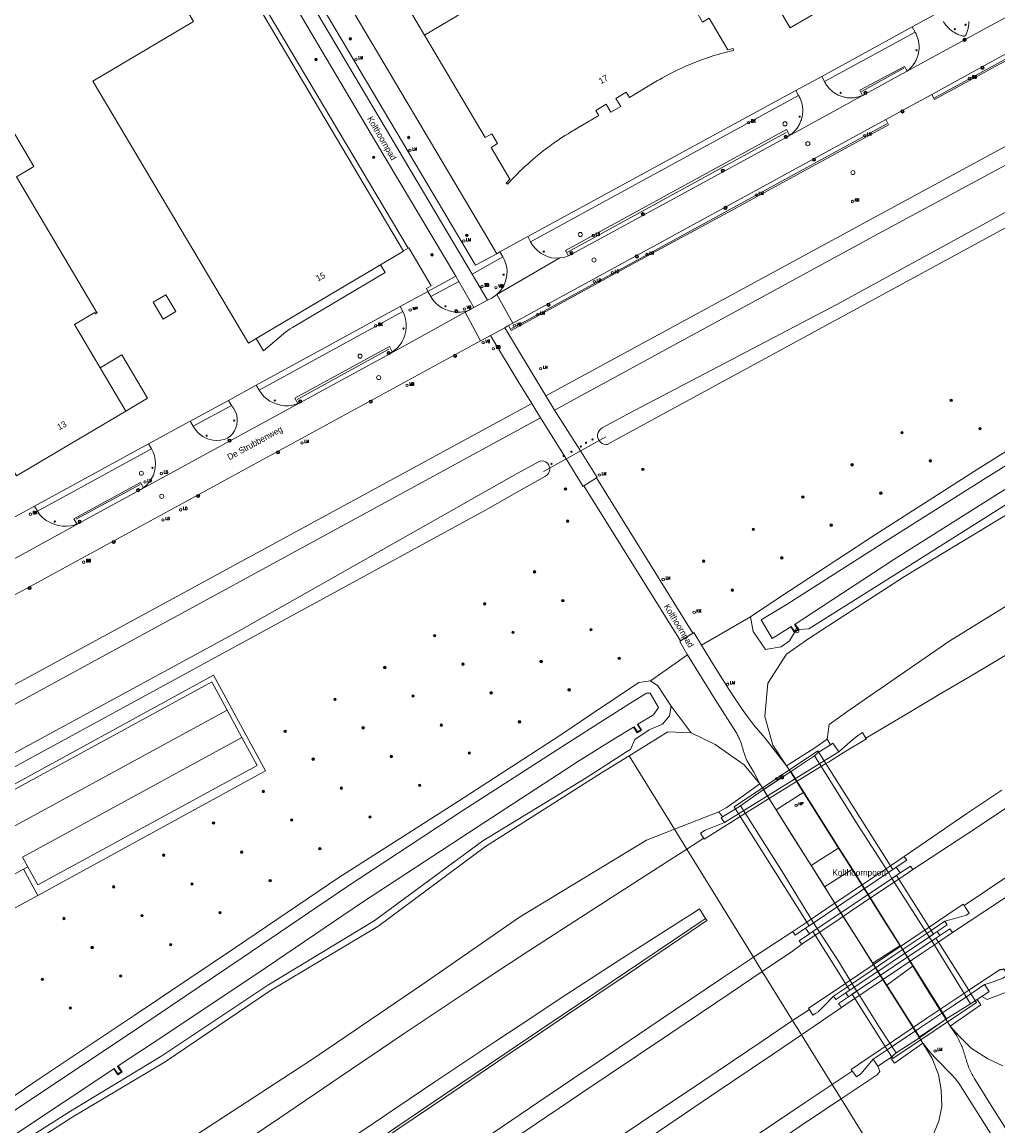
# Model space of a CAD drawing. Header units: metres. Extents: x 138165 to 154469, y 480134 to 494189.
# Tile 185 of 256: x 146324 to 146522, y 485467 to 485691. Entities that reach past the tile are written whole.
import ezdxf

# ---------------------------------------------------------------- set-up
doc = ezdxf.new("R2010")
doc.units = ezdxf.units.M
doc.header["$LTSCALE"] = 0.001
doc.header["$MEASUREMENT"] = 0
for name, color, linetype, lineweight in [('Level 5', 7, 'Continuous', 0), ('TOP-L-duiker', 7, 'Continuous', 0), ('TOP-L-terrein schutting raster hek leuning', 7, 'Continuous', 0), ('TOP-L-topo objecten punt', 7, 'Continuous', 0), ('TOP-L-topo objecten vlak', 7, 'Continuous', 0), ('TOP-T-topo huisnummering naamgeving', 7, 'Continuous', 0)]:
    doc.layers.add(name, color=color, linetype=linetype, lineweight=lineweight)
doc.styles.add('Style-INTL_ISO', font='INTL_ISO.shx')
doc.styles.add('Style-STANDARD', font='STANDARD.shx')

# ---------------------------------------------------------------- blocks, each defined once
blk = doc.blocks.new('24')
at = {"layer": 'TOP-L-topo objecten punt', "color": 7, "linetype": 'Continuous', "lineweight": 0}
for radius in [0.025, 0.0182, 0.0115, 0.005]:
    blk.add_circle((0, 0), radius, dxfattribs=at)
blk = doc.blocks.new('*U13')
at = {"layer": 'Level 5', "color": 7, "linetype": 'Continuous', "lineweight": 0}
blk.add_circle((0, 0), 0.0415, dxfattribs=at)
blk = doc.blocks.new('150')
at = {"layer": 'Level 5', "color": 7, "linetype": 'Continuous', "lineweight": 0}
blk.add_blockref('*U13', (0, 0), dxfattribs=at)
blk = doc.blocks.new('39')
at = {"layer": 'TOP-L-topo objecten punt', "color": 7, "linetype": 'Continuous', "lineweight": 0}
for p, q in [((0.0175, 0.0175), (-0.0175, 0.0175)), ((-0.0175, 0.0175), (-0.0175, -0.0175)), ((0.0175, 0.0175), (0.0175, -0.0175)), ((0.0175, -0.0175), (-0.0175, -0.0175))]:
    blk.add_line(p, q, dxfattribs=at)
blk.add_circle((0, 0), 0.0332, dxfattribs=at)
blk = doc.blocks.new('72')
at = {"layer": 'TOP-L-topo objecten punt', "color": 7, "linetype": 'Continuous', "lineweight": 0}
blk.add_circle((0, 0), 0.025, dxfattribs=at)
at = {"layer": 'TOP-L-topo objecten punt', "color": 7, "linetype": 'Continuous', "lineweight": 0, "style": 'Style-STANDARD'}
blk.add_text('BK', height=0.06, dxfattribs=at).set_placement((0.0483, 0))
blk = doc.blocks.new('121')
at = {"layer": 'TOP-L-topo objecten punt', "color": 7, "linetype": 'Continuous', "lineweight": 0}
blk.add_circle((0, 0), 0.025, dxfattribs=at)
at = {"layer": 'TOP-L-topo objecten punt', "color": 7, "linetype": 'Continuous', "lineweight": 0, "style": 'Style-STANDARD'}
blk.add_text('LD', height=0.06, dxfattribs=at).set_placement((0.0483, 0))
blk = doc.blocks.new('73')
at = {"layer": 'TOP-L-topo objecten punt', "color": 7, "linetype": 'Continuous', "lineweight": 0}
blk.add_circle((0, 0), 0.025, dxfattribs=at)
at = {"layer": 'TOP-L-topo objecten punt', "color": 7, "linetype": 'Continuous', "lineweight": 0, "style": 'Style-STANDARD'}
blk.add_text('WP', height=0.06, dxfattribs=at).set_placement((0.0483, 0))
blk = doc.blocks.new('16')
at = {"layer": 'TOP-L-topo objecten punt', "color": 7, "linetype": 'Continuous', "lineweight": 0}
blk.add_circle((0, 0), 0.025, dxfattribs=at)
at = {"layer": 'TOP-L-topo objecten punt', "color": 7, "linetype": 'Continuous', "lineweight": 0, "style": 'Style-STANDARD'}
blk.add_text('LM', height=0.06, dxfattribs=at).set_placement((0.0483, 0))
blk = doc.blocks.new('10')
at = {"layer": 'TOP-L-topo objecten punt', "linetype": 'Continuous', "lineweight": 0}
blk.add_circle((0, 0), 0.0125, dxfattribs=at)
blk = doc.blocks.new('17')
at = {"layer": 'TOP-L-topo objecten punt', "color": 7, "linetype": 'Continuous', "lineweight": 0}
blk.add_circle((0, 0), 0.025, dxfattribs=at)
at = {"layer": 'TOP-L-topo objecten punt', "color": 7, "linetype": 'Continuous', "lineweight": 0, "style": 'Style-STANDARD'}
blk.add_text('HP', height=0.06, dxfattribs=at).set_placement((0.0483, 0))
blk = doc.blocks.new('119')
at = {"layer": 'TOP-L-topo objecten punt', "color": 7, "linetype": 'Continuous', "lineweight": 0}
blk.add_circle((0, 0), 0.025, dxfattribs=at)
at = {"layer": 'TOP-L-topo objecten punt', "color": 7, "linetype": 'Continuous', "lineweight": 0, "style": 'Style-STANDARD'}
blk.add_text('KK', height=0.06, dxfattribs=at).set_placement((0.0483, 0))
blk = doc.blocks.new('14')
at = {"layer": 'TOP-L-topo objecten punt', "color": 7, "linetype": 'Continuous', "lineweight": 0}
blk.add_circle((0, 0), 0.025, dxfattribs=at)
at = {"layer": 'TOP-L-topo objecten punt', "color": 7, "linetype": 'Continuous', "lineweight": 0, "style": 'Style-STANDARD'}
blk.add_text('VB', height=0.06, dxfattribs=at).set_placement((0.0483, 0))
blk = doc.blocks.new('175')
at = {"layer": 'TOP-L-topo objecten punt', "color": 7, "linetype": 'Continuous', "lineweight": 0}
blk.add_circle((0, 0), 0.025, dxfattribs=at)
at = {"layer": 'TOP-L-topo objecten punt', "color": 7, "linetype": 'Continuous', "lineweight": 0, "style": 'Style-STANDARD'}
blk.add_text('SB', height=0.06, dxfattribs=at).set_placement((0.0483, 0))
blk = doc.blocks.new('127')
at = {"layer": 'TOP-L-topo objecten punt', "color": 7, "linetype": 'Continuous', "lineweight": 0}
blk.add_circle((0, 0), 0.025, dxfattribs=at)
at = {"layer": 'TOP-L-topo objecten punt', "color": 7, "linetype": 'Continuous', "lineweight": 0, "style": 'Style-STANDARD'}
blk.add_text('RB', height=0.06, dxfattribs=at).set_placement((0.0483, 0))

msp = doc.modelspace()

# ---------------------------------------------------------------- linework, layer by layer
at = {"layer": 'TOP-L-duiker', "flags": 128}
msp.add_lwpolyline([(146429.7, 485600.15), (146442.36, 485607.17)], dxfattribs=at)
at = {"layer": 'TOP-L-terrein schutting raster hek leuning', "flags": 128}
for points in [[(146476.81, 485675.19), (146426.57, 485647.79), (146420.86, 485644.68), (146420.25, 485644.33), (146418.64, 485647.07), (146355.61, 485753.38)], [(146331.98, 485747.05), (146338.88, 485751.14), (146339.31, 485751.4), (146402.26, 485645.42), (146401.34, 485644.88)], [(146509.05, 485675.95), (146602.17, 485726.78)], [(146502.84, 485681.96), (146494.25, 485677.24)], [(146499.37, 485670.65), (146466.93, 485652.99), (146437.57, 485636.93), (146425.45, 485630.28), (146423.21, 485629.15)], [(146434.59, 485644.64), (146478.97, 485668.89)], [(146379.72, 485614.78), (146398.38, 485624.94)], [(146334.93, 485590.44), (146347.87, 485597.5)]]:
    msp.add_lwpolyline(points, dxfattribs=at)
at = {"layer": 'TOP-L-topo objecten vlak', "flags": 128}
for points in [[(146481.5, 485568.07), (146483.53, 485568.2), (146501.96, 485579.8), (146523.58, 485593.47), (146544.44, 485606.31), (146572.62, 485624.71), (146591.76, 485637.33), (146611.82, 485651.16), (146626.88, 485661.16), (146647.4, 485674.77), (146667.82, 485688.08), (146688.59, 485701.69), (146707.39, 485713.87), (146729.7, 485728.42), (146749.68, 485741.27), (146762.41, 485749.77), (146768.89, 485754.09), (146789.37, 485767.48), (146811.7, 485782.11), (146832.47, 485795.31), (146854.62, 485809.54), (146857.63, 485811.47), (146862.39, 485815.16), (146863.29, 485816.36)], [(146480.76, 485569.18), (146482.14, 485570.06), (146500.81, 485582.29), (146522.05, 485595.66), (146542.73, 485608.41), (146571.45, 485627.09), (146590.13, 485639.67), (146610.67, 485653.68), (146625.73, 485663.6), (146646.13, 485677.01), (146666.26, 485690.25), (146687.12, 485703.86), (146706.33, 485716.33), (146728.16, 485730.56), (146748.52, 485744.07), (146760.95, 485752.23), (146767.51, 485756.53), (146788.33, 485769.96), (146810.47, 485784.45), (146831.24, 485797.7), (146853.19, 485811.65), (146858.36, 485814.55)], [(146449.81, 485714.9), (146433.01, 485743.22), (146485.38, 485774.27), (146463.23, 485811.63), (146405.96, 485777.67), (146404.39, 485780.31), (146382.76, 485767.49), (146384.32, 485764.85), (146366.65, 485754.37), (146405.59, 485688.68)], [(146615.49, 485703.15), (146489.22, 485634), (146446.8, 485611.8), (146441.6, 485608.97), (146441.26, 485608.72), (146440.99, 485608.4), (146440.8, 485608.03), (146440.7, 485607.62), (146440.7, 485607.43), (146440.7, 485607.19), (146440.8, 485606.78), (146440.99, 485606.41), (146441.27, 485606.09), (146441.61, 485605.84), (146442, 485605.68), (146442.42, 485605.62), (146442.65, 485605.64), (146443.88, 485606.31), (146762.62, 485779.72)], [(146420.25, 485644.33), (146415.95, 485641.99), (146345.56, 485760.68), (146354.08, 485765.79)], [(146770.97, 485766.65), (146762.74, 485761.5), (146757.52, 485758.01), (146742.61, 485748.05), (146723.26, 485734.7), (146703.03, 485721.76), (146683.53, 485709.09), (146663.82, 485696.35), (146642.75, 485682.62), (146623.12, 485669.2), (146603.4, 485656.15), (146585.58, 485644.58), (146566.2, 485631.54), (146540.73, 485614.97), (146517.93, 485600.67), (146497.09, 485587.36), (146477.67, 485574.65), (146471.75, 485570.62)], [(146343.61, 485760.89), (146415.23, 485640.17)], [(146498.23, 485716.78), (146472.73, 485759.79), (146441.23, 485741.12), (146466.73, 485698.11), (146472.86, 485701.75), (146474.14, 485699.6), (146479.75, 485690.13), (146490.9, 485696.75), (146490.54, 485697.35), (146493.87, 485699.32), (146494.23, 485698.72), (146497.81, 485700.84), (146492.2, 485710.31), (146490.93, 485712.46), (146498.23, 485716.78)], [(146406.28, 485636.66), (146405.99, 485637.28), (146406.91, 485637.83), (146402.44, 485645.52), (146402.26, 485645.42), (146339.31, 485751.4), (146338.88, 485751.14), (146335.5, 485756.89)], [(146341.66, 485758.34), (146395.66, 485667.1), (146411.94, 485639.75)], [(146355.61, 485753.38), (146418.64, 485647.07), (146420.25, 485644.33)], [(146508.52, 485676.66), (146515.73, 485680.61), (146534.42, 485690.84), (146602.06, 485727.78), (146603.56, 485728.73), (146605, 485729.77), (146606.37, 485730.91), (146607.66, 485732.14), (146608.86, 485733.45), (146609.97, 485734.83), (146610.99, 485736.29), (146611.53, 485737.31), (146612.15, 485738.28), (146612.86, 485739.2), (146613.65, 485740.04), (146614.51, 485740.81), (146615.43, 485741.5), (146616.41, 485742.11), (146631.45, 485750.28)], [(146763.26, 485748.34), (146750.39, 485740.16), (146730.87, 485726.54), (146708.28, 485712.92), (146689.12, 485700.57), (146667.9, 485688), (146647.56, 485674.5), (146627.34, 485660.46), (146612.62, 485649.8), (146592.51, 485636.12), (146573.6, 485623.06), (146545.41, 485605.03), (146524.53, 485591.87), (146502.97, 485578.85), (146483.73, 485566.39), (146479.02, 485563.05), (146475.21, 485557.2), (146474.62, 485550.45), (146476.26, 485544.6), (146479.05, 485540.44)], [(146431.98, 485612.61), (146498.37, 485648.8), (146611.76, 485709.95), (146654.79, 485733.16)], [(146771.61, 485734.25), (146760.04, 485726.68), (146739.16, 485713.04), (146718.92, 485699.42), (146698.36, 485686.47), (146678.52, 485673.31), (146655.93, 485662.4), (146635.7, 485648.27), (146631.03, 485641.88), (146623.1, 485636.67), (146602.34, 485623.16), (146582.2, 485609.54), (146554.26, 485591.69), (146532.66, 485578.42), (146512.14, 485565.81), (146491.94, 485551.88), (146487.66, 485548.79), (146487.28, 485545.82)], [(146508.52, 485676.66), (146509.05, 485675.59), (146602.39, 485726.39), (146602.67, 485726.57)], [(146405.59, 485688.68), (146449.81, 485714.9)], [(146610.04, 485713.11), (146496.94, 485651.76), (146430.21, 485615.51)], [(146358.72, 485691.45), (146338.32, 485679.36), (146369.85, 485626.18), (146371.43, 485627.12), (146401.35, 485644.86), (146365.07, 485706.05), (146353.97, 485699.46), (146358.72, 485691.45)], [(146665.45, 485694.44), (146644.16, 485680.57), (146624.2, 485667.29), (146604.63, 485654.32), (146586.99, 485642.47), (146567.62, 485629.57), (146541.9, 485612.8), (146518.97, 485598.52), (146498.26, 485585.38), (146479.14, 485573.24), (146473.87, 485570.01), (146476.14, 485566.23), (146479.9, 485568.63)], [(146503.22, 485681.2), (146528.92, 485695.25)], [(146405.59, 485688.68), (146417.92, 485667.89), (146419.24, 485668.68), (146420.43, 485666.68), (146419.1, 485665.9), (146422.91, 485659.48), (146422.17, 485658.66), (146422.45, 485658.41), (146422.79, 485658.8), (146423.19, 485659.23), (146423.59, 485659.66), (146423.99, 485660.08), (146424.4, 485660.5), (146424.82, 485660.92), (146425.45, 485661.53), (146426.09, 485662.13), (146426.52, 485662.53), (146426.95, 485662.92), (146427.62, 485663.5), (146428.06, 485663.88), (146428.51, 485664.25), (146429.2, 485664.81), (146429.66, 485665.17), (146430.12, 485665.53), (146430.59, 485665.88), (146431.07, 485666.22), (146431.78, 485666.74), (146432.5, 485667.23), (146432.99, 485667.56), (146433.48, 485667.88), (146434.22, 485668.35), (146434.72, 485668.66), (146435.23, 485668.96), (146440.96, 485672.36), (146440.33, 485673.42), (146442.44, 485674.67), (146443.41, 485673.02), (146445.4, 485674.2), (146444.43, 485675.84), (146446.53, 485677.09), (146447.16, 485676.04), (146452.89, 485679.44), (146453.34, 485679.7), (146453.85, 485679.99), (146454.36, 485680.28), (146454.88, 485680.56), (146455.65, 485680.97), (146456.17, 485681.23), (146456.7, 485681.49), (146457.49, 485681.87), (146458.02, 485682.12), (146458.56, 485682.36), (146459.1, 485682.59), (146459.64, 485682.82), (146460.45, 485683.15), (146461, 485683.36), (146461.55, 485683.57), (146462.37, 485683.87), (146463.2, 485684.16), (146463.76, 485684.34), (146464.32, 485684.52), (146465.16, 485684.77), (146465.72, 485684.93), (146466.29, 485685.09), (146466.86, 485685.24), (146467.42, 485685.38), (146468.28, 485685.59), (146468.2, 485685.95), (146467.12, 485685.69), (146463.32, 485692.11), (146461.99, 485691.33), (146460.81, 485693.32)], [(146509.87, 485693.27), (146504.54, 485690.36)], [(146504.54, 485690.36), (146486.17, 485680.31)], [(146504.54, 485690.36), (146505.11, 485689.31)], [(146516.02, 485691.46), (146516.02, 485691.25), (146516.01, 485691.04), (146516, 485690.83), (146515.98, 485690.62), (146515.95, 485690.41), (146515.92, 485690.2), (146515.87, 485690), (146515.82, 485689.79), (146515.76, 485689.59), (146515.7, 485689.39), (146515.63, 485689.19), (146515.55, 485689), (146515.46, 485688.81), (146515.44, 485688.75), (146515.4, 485688.7), (146515.37, 485688.65), (146515.32, 485688.61), (146515.27, 485688.57), (146515.22, 485688.53), (146515.17, 485688.51), (146515.11, 485688.49), (146515.05, 485688.47), (146514.99, 485688.47), (146514.93, 485688.47), (146514.87, 485688.47), (146514.65, 485688.53), (146514.44, 485688.6), (146514.23, 485688.67), (146514.02, 485688.75), (146513.81, 485688.84), (146513.61, 485688.93), (146513.41, 485689.03), (146513.22, 485689.14), (146513.02, 485689.25), (146512.84, 485689.37), (146512.65, 485689.5), (146512.48, 485689.64), (146512.3, 485689.78), (146512.13, 485689.92), (146511.97, 485690.07), (146511.81, 485690.23), (146511.66, 485690.39), (146511.51, 485690.56), (146511.37, 485690.73), (146511.23, 485690.91), (146511.1, 485691.09), (146510.98, 485691.27), (146510.86, 485691.46)], [(146486.73, 485679.28), (146505.11, 485689.31)], [(146505.11, 485689.31), (146505.22, 485689.12), (146505.31, 485688.93), (146505.4, 485688.74), (146505.49, 485688.54), (146505.57, 485688.34), (146505.64, 485688.14), (146505.7, 485687.93), (146505.75, 485687.73), (146505.8, 485687.52), (146505.84, 485687.31), (146505.88, 485687.1), (146505.9, 485686.89), (146505.92, 485686.68), (146505.93, 485686.46), (146505.93, 485686.25), (146505.93, 485686.04), (146505.92, 485685.82), (146505.9, 485685.61), (146505.87, 485685.4), (146505.84, 485685.19), (146505.8, 485684.98), (146505.75, 485684.77), (146505.69, 485684.57), (146505.63, 485684.36), (146505.56, 485684.16), (146505.48, 485683.96), (146505.4, 485683.77), (146505.31, 485683.57), (146505.21, 485683.38), (146505.11, 485683.2), (146505, 485683.02), (146504.88, 485682.84), (146504.76, 485682.66), (146504.63, 485682.49), (146504.49, 485682.33), (146504.35, 485682.17), (146504.2, 485682.01), (146504.05, 485681.86), (146503.9, 485681.72), (146503.73, 485681.58), (146503.57, 485681.45), (146503.48, 485681.38)], [(146503.48, 485681.38), (146502.95, 485682.32), (146493.9, 485677.48), (146494.42, 485676.43)], [(146503.22, 485681.2), (146494.85, 485676.63)], [(146503.48, 485681.38), (146503.4, 485681.32), (146503.22, 485681.2)], [(146518.64, 485493.62), (146519.72, 485492.98), (146524.33, 485494.74), (146528.9, 485496.34), (146546.53, 485507.1), (146565.85, 485520.21), (146581.83, 485530.67), (146598.07, 485541.65), (146614.52, 485552.92), (146631.19, 485564.36), (146647.28, 485575.51), (146663.02, 485586.49), (146679.55, 485597.53), (146696.32, 485608.95), (146713.57, 485620.94), (146729.55, 485632.31), (146745.65, 485643.47), (146761.66, 485654.06), (146777.26, 485665.16), (146795.95, 485677.87), (146802.42, 485682.28)], [(146486.17, 485680.31), (146480.93, 485677.44)], [(146486.73, 485679.28), (146486.17, 485680.31)], [(146494.42, 485676.43), (146494.27, 485676.36), (146494.07, 485676.29), (146493.87, 485676.22), (146493.67, 485676.16), (146493.46, 485676.11), (146493.26, 485676.06), (146493.05, 485676.03), (146492.84, 485675.99), (146492.63, 485675.97), (146492.42, 485675.96), (146492.21, 485675.95), (146492, 485675.95), (146491.79, 485675.95), (146491.57, 485675.97), (146491.36, 485675.99), (146491.15, 485676.02), (146490.95, 485676.06), (146490.74, 485676.1), (146490.53, 485676.15), (146490.33, 485676.21), (146490.13, 485676.27), (146489.93, 485676.35), (146489.73, 485676.43), (146489.54, 485676.51), (146489.35, 485676.61), (146489.17, 485676.71), (146488.98, 485676.81), (146488.8, 485676.93), (146488.63, 485677.05), (146488.46, 485677.17), (146488.29, 485677.3), (146488.13, 485677.44), (146487.98, 485677.58), (146487.83, 485677.73), (146487.68, 485677.88), (146487.54, 485678.04), (146487.41, 485678.21), (146487.28, 485678.37), (146487.16, 485678.55), (146487.04, 485678.72), (146486.93, 485678.91), (146486.83, 485679.09), (146486.73, 485679.28)], [(146480.93, 485677.44), (146476.81, 485675.19), (146426.57, 485647.79)], [(146427.12, 485646.76), (146481.49, 485676.42)], [(146494.85, 485676.63), (146479.3, 485668.14)], [(146481.49, 485676.42), (146481.59, 485676.23), (146481.69, 485676.05), (146481.78, 485675.85), (146481.87, 485675.66), (146481.95, 485675.46), (146482.02, 485675.26), (146482.08, 485675.06), (146482.14, 485674.86), (146482.19, 485674.65), (146482.23, 485674.44), (146482.26, 485674.23), (146482.29, 485674.02), (146482.31, 485673.81), (146482.32, 485673.6), (146482.33, 485673.39), (146482.33, 485673.18), (146482.32, 485672.97), (146482.3, 485672.76), (146482.27, 485672.54), (146482.24, 485672.34), (146482.2, 485672.13), (146482.15, 485671.92), (146482.1, 485671.72), (146482.04, 485671.51), (146481.97, 485671.31), (146481.89, 485671.11), (146481.81, 485670.92), (146481.72, 485670.73), (146481.63, 485670.54), (146481.52, 485670.35), (146481.42, 485670.17), (146481.3, 485669.99), (146481.18, 485669.82), (146481.05, 485669.65), (146480.92, 485669.49), (146480.78, 485669.33), (146480.63, 485669.17), (146480.48, 485669.02), (146480.33, 485668.88), (146480.17, 485668.74), (146480, 485668.61), (146479.67, 485668.37)], [(146480.93, 485677.44), (146481.49, 485676.42)], [(146494.85, 485676.63), (146494.66, 485676.53), (146494.47, 485676.44), (146494.42, 485676.43)], [(146499.2, 485671.56), (146508.52, 485676.66)], [(146339.2, 485632.28), (146322.79, 485659.96), (146326.32, 485662.05), (146318.49, 485675.26), (146305.75, 485667.7), (146310.11, 485660.34), (146292.55, 485649.94), (146295.87, 485644.34), (146309.7, 485621.01), (146309.85, 485621.1), (146322.81, 485599.25), (146344.97, 485612.39), (146334.55, 485629.96), (146338.71, 485632.43), (146338.9, 485632.11), (146339.2, 485632.28)], [(146499.2, 485671.56), (146499.75, 485670.49), (146467.13, 485652.7), (146448.49, 485642.58), (146428.21, 485631.49), (146423.19, 485628.78), (146422.63, 485629.77)], [(146423.49, 485630.23), (146499.2, 485671.56)], [(146479.67, 485668.37), (146479.05, 485669.5), (146434.19, 485644.97), (146434.83, 485643.91)], [(146479.3, 485668.14), (146456.1, 485655.47), (146435.34, 485644.15), (146434.83, 485643.91)], [(146479.67, 485668.37), (146479.66, 485668.36), (146479.48, 485668.24), (146479.3, 485668.14)], [(146426.57, 485647.79), (146420.86, 485644.68)], [(146427.12, 485646.76), (146426.57, 485647.79)], [(146433.05, 485643.46), (146432.25, 485643.44), (146431.45, 485643.52), (146430.68, 485643.71), (146429.93, 485644.01), (146429.23, 485644.4), (146428.59, 485644.88), (146428.02, 485645.44), (146427.53, 485646.07), (146427.12, 485646.76)], [(146415.23, 485640.17), (146421.49, 485643.67)], [(146421.49, 485643.67), (146421.84, 485643), (146422.1, 485642.28), (146422.27, 485641.54), (146422.34, 485640.78), (146422.31, 485640.02), (146422.18, 485639.27), (146421.97, 485638.54), (146421.65, 485637.84), (146421.26, 485637.19), (146420.78, 485636.59), (146420.23, 485636.07)], [(146433.05, 485643.46), (146420.23, 485636.07)], [(146420.86, 485644.68), (146420.25, 485644.33)], [(146420.86, 485644.68), (146421.49, 485643.67)], [(146434.83, 485643.91), (146434.61, 485643.82), (146433.84, 485643.59), (146433.05, 485643.46)], [(146371.43, 485627.12), (146372.93, 485624.59), (146377, 485628.1), (146377.39, 485628.42), (146377.83, 485628.76), (146378.3, 485629.08), (146378.78, 485629.38), (146397.59, 485640.53), (146396.67, 485642.08), (146371.43, 485627.12)], [(146411.94, 485639.75), (146406.28, 485636.66)], [(146406.86, 485635.64), (146412.52, 485638.72)], [(146412.52, 485638.72), (146411.94, 485639.75)], [(146412.52, 485638.72), (146415.58, 485633.4)], [(146418.35, 485634.9), (146415.23, 485640.17)], [(146355.14, 485632.57), (146352.55, 485631.04), (146350.51, 485634.48), (146353.1, 485636.01), (146355.14, 485632.57)], [(146406.28, 485636.66), (146400.68, 485633.63)], [(146406.86, 485635.64), (146406.28, 485636.66)], [(146420.23, 485636.07), (146419.25, 485635.34), (146418.35, 485634.9)], [(146423.49, 485630.23), (146420.23, 485636.07)], [(146400.68, 485633.63), (146371.43, 485617.67)], [(146400.68, 485633.63), (146401.22, 485632.57)], [(146414.66, 485632.88), (146414.49, 485632.81), (146414.32, 485632.74), (146414.14, 485632.68), (146413.96, 485632.64), (146413.78, 485632.6), (146412.98, 485632.48), (146412.17, 485632.46), (146411.37, 485632.54), (146410.58, 485632.73), (146409.83, 485633), (146409.11, 485633.37), (146408.44, 485633.83), (146407.84, 485634.37), (146407.31, 485634.97), (146406.86, 485635.64)], [(146418.35, 485634.9), (146415.58, 485633.4)], [(146372.04, 485616.63), (146401.22, 485632.57)], [(146413.86, 485632.44), (146398.67, 485624.1)], [(146401.22, 485632.57), (146401.54, 485631.83), (146401.76, 485631.04), (146401.88, 485630.24), (146401.89, 485629.43), (146401.81, 485628.62), (146401.63, 485627.83), (146401.34, 485627.07), (146400.97, 485626.35), (146400.51, 485625.68), (146399.96, 485625.08), (146399.06, 485624.42)], [(146413.86, 485632.44), (146414.66, 485632.88)], [(146416.92, 485626.65), (146413.86, 485632.44)], [(146415.58, 485633.4), (146414.97, 485633.05), (146414.66, 485632.88)], [(146418.97, 485627.75), (146421.88, 485629.32)], [(146421.88, 485629.32), (146422.36, 485629.62), (146422.63, 485629.77)], [(146430.21, 485615.51), (146427.43, 485620.07), (146421.88, 485629.32)], [(146422.63, 485629.77), (146423.49, 485630.23)], [(146416.92, 485626.65), (146418.07, 485627.27), (146418.97, 485627.75)], [(146418.97, 485627.75), (146424.59, 485618.42), (146427.34, 485613.95)], [(146300.07, 485562.91), (146416.92, 485626.65)], [(146379.92, 485613.93), (146379.29, 485615.04), (146398.5, 485625.48), (146399.06, 485624.42)], [(146339.76, 485621.18), (146344.97, 485612.39), (146349.42, 485615.03), (146344.21, 485623.82), (146339.76, 485621.18)], [(146398.67, 485624.1), (146380.3, 485614.08)], [(146399.06, 485624.42), (146398.67, 485624.1)], [(146371.43, 485617.67), (146365.79, 485614.53)], [(146372.04, 485616.63), (146371.43, 485617.67)], [(146379.92, 485613.93), (146379.57, 485613.79), (146378.8, 485613.59), (146378.02, 485613.49), (146377.23, 485613.49), (146376.45, 485613.58), (146375.68, 485613.77), (146374.94, 485614.04), (146374.24, 485614.41), (146373.6, 485614.86), (146373.01, 485615.38), (146372.49, 485615.97), (146372.04, 485616.63)], [(146427.34, 485613.95), (146303.25, 485546.53)], [(146380.3, 485614.08), (146348.03, 485596.49)], [(146365.79, 485614.53), (146358.07, 485610.37)], [(146358.66, 485609.37), (146366.4, 485613.53)], [(146366.4, 485613.53), (146366.84, 485612.99), (146367.18, 485612.39), (146367.43, 485611.74), (146367.57, 485611.06), (146367.6, 485610.36), (146367.52, 485609.67), (146367.33, 485609.01), (146367.04, 485608.38), (146366.65, 485607.8), (146366.17, 485607.3), (146365.62, 485606.87), (146364.93, 485606.62), (146364.2, 485606.47), (146363.46, 485606.42), (146362.72, 485606.47), (146362, 485606.62), (146361.3, 485606.87), (146360.64, 485607.21), (146360.04, 485607.64), (146359.5, 485608.15), (146359.04, 485608.73), (146358.66, 485609.37)], [(146365.79, 485614.53), (146366.4, 485613.53)], [(146380.3, 485614.08), (146379.92, 485613.93)], [(146427.34, 485613.95), (146429.11, 485611.05)], [(146431.98, 485612.61), (146430.21, 485615.51)], [(146440.5, 485598.86), (146440.6, 485598.93), (146437.21, 485604.31), (146432.44, 485611.87), (146431.98, 485612.61)], [(146304.97, 485543.39), (146429.11, 485611.05)], [(146358.07, 485610.37), (146349.6, 485605.74)], [(146358.66, 485609.37), (146358.07, 485610.37)], [(146429.11, 485611.05), (146429.7, 485610.09), (146434.3, 485602.7), (146437.78, 485597.12), (146437.9, 485597.21)], [(146349.6, 485605.74), (146326.47, 485593.09)], [(146327.05, 485592.09), (146350.17, 485604.75)], [(146350.17, 485604.75), (146350.53, 485604.04), (146350.79, 485603.3), (146350.95, 485602.53), (146351.01, 485601.74), (146350.97, 485600.95), (146350.82, 485600.17), (146350.58, 485599.42), (146350.23, 485598.71), (146349.8, 485598.05), (146349.28, 485597.46), (146348.56, 485596.85)], [(146349.6, 485605.74), (146350.17, 485604.75)], [(146312.2, 485534.64), (146417.97, 485592.32), (146424.75, 485596.14), (146430.11, 485599.22), (146430.44, 485599.44), (146430.71, 485599.73), (146430.9, 485600.08), (146430.99, 485600.47), (146430.99, 485600.87), (146430.9, 485601.24), (146430.72, 485601.59), (146430.46, 485601.87), (146430.14, 485602.09), (146429.78, 485602.23), (146429.4, 485602.28), (146429.01, 485602.23), (146424.27, 485599.68), (146367.54, 485567.55), (146310.6, 485536.63), (146310.26, 485535.91), (146310.98, 485534.64), (146312.2, 485534.64)], [(146335.06, 485589.49), (146334.42, 485590.54), (146347.95, 485597.9), (146348.56, 485596.85)], [(146437.9, 485597.21), (146440.5, 485598.86)], [(146460.05, 485567.34), (146440.5, 485598.86)], [(146348.03, 485596.49), (146335.51, 485589.67)], [(146348.56, 485596.85), (146348.03, 485596.49)], [(146437.9, 485597.21), (146457.51, 485565.77)], [(146326.47, 485593.09), (146319.76, 485589.42)], [(146327.05, 485592.09), (146326.47, 485593.09)], [(146335.06, 485589.49), (146334.69, 485589.35), (146333.85, 485589.14), (146332.98, 485589.04), (146332.11, 485589.05), (146331.25, 485589.18), (146330.41, 485589.42), (146329.61, 485589.77), (146328.86, 485590.21), (146328.18, 485590.76), (146327.57, 485591.38), (146327.05, 485592.09)], [(146335.51, 485589.67), (146318.48, 485580.35)], [(146335.51, 485589.67), (146335.06, 485589.49)], [(146461.79, 485564.9), (146471.75, 485570.62)], [(146471.75, 485570.62), (146472.27, 485567.69), (146474.76, 485564.04), (146477.97, 485564.56), (146479.65, 485565.75), (146480.64, 485567.5)], [(146480.76, 485569.18), (146480.66, 485569.11), (146481.33, 485568.09), (146480.67, 485567.65), (146479.99, 485568.68), (146479.9, 485568.63)], [(146481.5, 485568.07), (146480.76, 485569.18)], [(146460.05, 485567.34), (146457.51, 485565.77)], [(146461.79, 485564.9), (146460.23, 485567.46), (146460.05, 485567.34)], [(146479.9, 485568.63), (146480.64, 485567.5)], [(146480.64, 485567.5), (146481.5, 485568.07)], [(146495.14, 485546.05), (146498.75, 485548.17), (146503.93, 485551.23), (146510.01, 485554.86), (146516.8, 485558.91), (146529.78, 485566.6)], [(146457.51, 485565.77), (146457.37, 485565.68), (146458.83, 485563.16), (146458.97, 485562.93)], [(146479.05, 485540.44), (146477.23, 485542.79), (146474.66, 485546.09), (146472.49, 485548.6), (146470.64, 485551.06), (146468.87, 485553.59), (146467.2, 485556.17), (146464.21, 485560.92), (146461.79, 485564.9)], [(146451.41, 485557.66), (146458.97, 485562.93)], [(146458.97, 485562.93), (146464.56, 485553.89), (146468.92, 485546.97), (146469.12, 485546.61), (146469.21, 485546.42), (146469.31, 485546.24), (146469.4, 485546.05), (146469.48, 485545.88), (146469.55, 485545.71), (146469.62, 485545.54), (146469.69, 485545.37), (146469.75, 485545.19), (146469.82, 485545.02), (146469.88, 485544.84), (146469.94, 485544.66), (146470, 485544.49), (146470.06, 485544.3), (146470.11, 485544.11), (146470.16, 485543.92), (146470.21, 485543.73), (146470.27, 485543.54), (146470.32, 485543.35), (146470.37, 485543.17), (146470.43, 485542.98), (146470.49, 485542.79), (146470.55, 485542.59), (146470.61, 485542.4), (146470.68, 485542.21), (146470.75, 485542.02), (146470.83, 485541.83), (146470.92, 485541.66), (146471.01, 485541.49), (146471.11, 485541.32), (146471.21, 485541.15), (146471.99, 485539.82), (146472.32, 485539.25), (146473.61, 485536.74)], [(146451.41, 485557.66), (146449.07, 485557.32), (146446.39, 485555.53), (146441.17, 485552.02), (146432.84, 485546.41), (146412.47, 485533.26), (146388.19, 485517.78), (146367.24, 485503.53), (146346.67, 485489.76), (146327.64, 485477.02), (146306.99, 485463.04), (146281.51, 485446.48), (146264.16, 485435.94), (146243.73, 485423.51), (146221.21, 485409.71), (146200.39, 485397.1), (146178.78, 485383.4), (146164.41, 485375.29), (146161.55, 485373.08), (146161.11, 485370.78), (146161.76, 485368.08), (146160.67, 485367.4), (146152.47, 485362.24)], [(146319.38, 485528.23), (146316.55, 485533.54), (146362.77, 485558.82), (146373.33, 485539.38), (146327.13, 485514.09)], [(146365.53, 485551.7), (146362.41, 485557.48), (146317.88, 485533.21), (146320.31, 485528.73)], [(146455.62, 485552.53), (146452.91, 485556.62), (146451.41, 485557.66)], [(146448.9, 485548.84), (146452.02, 485550.77), (146453.06, 485552.24), (146451.36, 485555.15), (146450.63, 485555.18), (146447.23, 485553.09), (146442.41, 485550.02), (146434.38, 485544.91), (146413.37, 485531.33), (146389.8, 485515.84), (146368.57, 485501.43), (146348.47, 485487.85), (146328.71, 485474.67), (146308.34, 485461.23)], [(146313.03, 485457.22), (146333.75, 485470.32), (146352.29, 485481.57), (146373.83, 485495.91), (146395.38, 485508.95), (146417.44, 485525.2), (146438.39, 485538.01), (146446.59, 485543.26), (146447.35, 485543.75), (146448.26, 485545.75), (146451.16, 485547.75), (146453.87, 485548.84), (146455.27, 485550.55), (146455.62, 485552.53)], [(146321, 485527.44), (146365.53, 485551.7)], [(146368.54, 485546.2), (146365.53, 485551.7)], [(146455.62, 485552.53), (146459.68, 485547.11)], [(146448.9, 485548.84), (146448.8, 485548.78), (146449.45, 485547.72), (146448.78, 485547.3), (146448.11, 485548.36), (146447.99, 485548.28)], [(146447.99, 485548.28), (146448.71, 485547.12), (146449.61, 485547.69), (146448.9, 485548.84)], [(146343.46, 485479.54), (146350.34, 485484.1), (146371.55, 485498.22), (146393, 485512.79), (146416.24, 485527.96), (146437.01, 485541.53), (146444.72, 485546.27), (146444.9, 485546.38), (146447.99, 485548.28)], [(146459.68, 485547.11), (146454.97, 485547.33), (146447.08, 485542.46)], [(146459.68, 485547.11), (146464.54, 485544.78), (146470.42, 485540.63), (146473.61, 485536.74)], [(146489.63, 485543.27), (146491.96, 485545.28), (146493.5, 485546.59), (146493.61, 485546.67), (146494.43, 485547.18), (146494.92, 485546.4), (146495.14, 485546.05)], [(146325.11, 485519.93), (146324, 485521.91), (146368.54, 485546.2)], [(146325.11, 485519.93), (146327.12, 485516.25), (146371.64, 485540.51), (146368.54, 485546.2)], [(146487.28, 485545.82), (146484.8, 485544.09), (146479.05, 485540.44)], [(146484.72, 485542.43), (146485.48, 485543.11), (146487.94, 485544.67)], [(146495.14, 485546.05), (146495.23, 485545.87), (146490.76, 485543.19), (146487.52, 485541.19), (146487.04, 485540.89)], [(146487.28, 485545.82), (146487.94, 485544.67)], [(146487.94, 485544.67), (146488.44, 485545.04), (146489.63, 485543.27)], [(146447.08, 485542.46), (146441.52, 485539.02), (146417.95, 485524.05), (146396.15, 485507.79), (146374.31, 485494.85), (146352.99, 485480.39), (146334.26, 485469.23), (146314.09, 485456.29), (146296.55, 485443.8), (146284.48, 485433.66), (146266.59, 485425.14), (146247.67, 485412.55), (146228.16, 485400.96), (146206.57, 485387.21), (146182.82, 485373.44), (146166.29, 485361.23), (146163.69, 485359.21)], [(146447.08, 485542.46), (146456.28, 485527.57)], [(146486.68, 485541.46), (146485.4, 485543.49), (146468.43, 485532.11), (146469.31, 485530.66)], [(146479.82, 485539.21), (146484.72, 485542.43)], [(146484.72, 485542.43), (146485.44, 485541.28), (146493.43, 485528.51), (146499.74, 485518.81)], [(146489.63, 485543.27), (146486.68, 485541.46), (146487.04, 485540.89)], [(146486.68, 485541.46), (146469.31, 485530.66)], [(146469.65, 485530.13), (146477.88, 485535.25), (146487.04, 485540.89)], [(146479.82, 485539.21), (146479.76, 485539.31), (146479.05, 485540.44)], [(146487.04, 485540.89), (146486.68, 485541.46)], [(146487.04, 485540.89), (146500.12, 485520.12), (146502.93, 485521.99)], [(146500.12, 485520.12), (146487.04, 485540.89)], [(146482.57, 485535.1), (146479.94, 485539.29), (146474.34, 485535.54), (146476.9, 485531.5)], [(146474.37, 485535.61), (146479.82, 485539.21)], [(146511.33, 485489), (146507.32, 485495.44), (146503.15, 485502.21), (146499.01, 485508.79), (146493.71, 485517.19), (146488.12, 485526.07), (146482.36, 485535.19), (146479.82, 485539.21)], [(146473.61, 485536.74), (146469.32, 485533.69), (146466.76, 485531.89), (146465.33, 485531.11)], [(146474.37, 485535.61), (146469.72, 485532.27)], [(146473.61, 485536.74), (146473.86, 485536.39), (146474.37, 485535.61)], [(146474.37, 485535.61), (146479.94, 485526.71), (146486.04, 485517.04), (146489.68, 485511.2), (146493.69, 485504.83), (146497.72, 485498.43), (146501.68, 485492.13), (146506.01, 485485.23)], [(146476.9, 485531.5), (146482.57, 485535.1)], [(146489.67, 485523.81), (146482.57, 485535.1)], [(146522.7, 485535.51), (146515.61, 485530.75), (146502.93, 485521.99)], [(146465.33, 485531.11), (146456.28, 485527.57)], [(146466.07, 485530.04), (146465.33, 485531.11)], [(146466.07, 485530.04), (146467.39, 485530.87), (146469.72, 485532.27)], [(146469.65, 485530.13), (146469.31, 485530.66), (146466.44, 485528.9)], [(146469.31, 485530.66), (146469.65, 485530.13)], [(146469.72, 485532.27), (146469.94, 485531.92), (146478.46, 485518.41), (146484.52, 485508.59)], [(146476.9, 485531.5), (146484.02, 485520.23)], [(146504.63, 485519.36), (146517.59, 485527.87), (146524.73, 485532.67)], [(146462.24, 485525.74), (146462.02, 485526.1), (146461.61, 485526.76), (146462.54, 485527.37), (146463.75, 485527.85), (146466.44, 485528.9)], [(146469.65, 485530.13), (146465.02, 485527.25), (146462.35, 485525.57), (146462.24, 485525.74)], [(146466.44, 485528.9), (146465.79, 485529.87), (146466.07, 485530.04)], [(146480.33, 485506.81), (146483.14, 485508.71), (146469.65, 485530.13)], [(146469.65, 485530.13), (146483.14, 485508.71)], [(146542.2, 485530.24), (146536.57, 485526.48), (146531.06, 485522.79), (146524.11, 485518.14), (146515.06, 485512.08)], [(146456.28, 485527.57), (146450.63, 485525.36), (146424.84, 485509.7), (146405.02, 485495.99), (146382.68, 485480.79), (146362.29, 485467.48), (146342.82, 485454.77), (146324.3, 485442.16), (146305.26, 485428.86), (146290.53, 485419.65), (146281.76, 485417.61), (146270.91, 485410.94), (146260.56, 485399.7), (146236.37, 485384.48), (146217.44, 485372.63), (146192.23, 485355.87), (146169.87, 485342.41)], [(146458.79, 485523.51), (146456.28, 485527.57)], [(146458.79, 485523.51), (146462.24, 485525.74)], [(146363.79, 485460.59), (146376.22, 485469.03), (146388.68, 485477.48), (146401.24, 485485.95), (146413.85, 485494.39), (146421.06, 485499.16), (146426.55, 485502.75), (146439.35, 485511.03), (146452.03, 485519.17), (146458.79, 485523.51)], [(146472.33, 485501.59), (146458.79, 485523.51)], [(146489.67, 485523.81), (146484.02, 485520.23)], [(146492.42, 485519.42), (146489.67, 485523.81)], [(146502.93, 485521.99), (146503.41, 485521.27), (146501.29, 485519.85)], [(146306.83, 485509.95), (146324.24, 485519.46)], [(146324.24, 485519.46), (146325.11, 485519.93)], [(146327.13, 485514.09), (146324.24, 485519.46)], [(146483.14, 485508.71), (146483.6, 485507.97), (146500.59, 485519.38), (146500.12, 485520.12)], [(146483.14, 485508.71), (146487.2, 485511.44), (146492.14, 485514.77), (146496.3, 485517.55), (146500.12, 485520.12)], [(146484.02, 485520.23), (146486.76, 485515.89)], [(146486.76, 485515.89), (146492.42, 485519.42)], [(146502.11, 485503.99), (146492.42, 485519.42)], [(146499.74, 485518.81), (146501.29, 485519.85)], [(146501.29, 485519.85), (146502.07, 485518.69)], [(146502.07, 485518.69), (146504.16, 485520.08), (146504.63, 485519.36)], [(146501.82, 485517.42), (146501.33, 485518.19), (146484.35, 485506.78), (146484.82, 485506.04)], [(146501.82, 485517.42), (146497.1, 485514.31), (146492.08, 485510.92), (146488.42, 485508.46), (146484.82, 485506.04)], [(146500.4, 485517.56), (146499.74, 485518.81)], [(146502.07, 485518.69), (146500.4, 485517.56)], [(146500.4, 485517.56), (146507.95, 485505.7)], [(146504.63, 485519.36), (146501.82, 485517.42), (146507.95, 485507.68)], [(146507.95, 485507.68), (146501.82, 485517.42)], [(146486.76, 485515.89), (146496.55, 485500.38)], [(146512.73, 485506.57), (146526.01, 485515.37)], [(146309.65, 485504.62), (146327.13, 485514.09)], [(146462.62, 485509.46), (146461.39, 485511.38), (146461.2, 485511.26), (146459.88, 485510.42), (146458.31, 485509.43), (146445.63, 485501.3), (146432.92, 485493.05), (146427.37, 485489.39), (146420.27, 485484.72), (146407.68, 485476.32), (146395.15, 485467.86), (146382.73, 485459.44)], [(146507.95, 485507.68), (146511.78, 485510.25), (146514.88, 485512.33), (146515.06, 485512.08)], [(146515.06, 485512.08), (146515.41, 485511.53), (146516.08, 485510.51), (146515.57, 485510.13), (146513.67, 485509.59), (146511.17, 485508.91)], [(146396.99, 485465.15), (146409.42, 485473.57), (146421.86, 485481.98), (146428.99, 485486.79), (146434.3, 485490.38), (146446.74, 485498.77), (146459.19, 485507.16), (146461.69, 485508.84), (146462.3, 485509.24), (146462.62, 485509.46)], [(146462.62, 485509.46), (146462.85, 485509.1), (146462.87, 485509.05), (146462.84, 485509.01), (146459.47, 485506.74), (146447.09, 485498.36), (146434.62, 485489.97), (146429.32, 485486.4), (146422.15, 485481.56), (146409.71, 485473.15), (146397.28, 485464.74)], [(146482.9, 485507.5), (146484.52, 485508.59)], [(146484.52, 485508.59), (146485.26, 485507.4)], [(146507.95, 485507.68), (146508.37, 485507.02), (146511.17, 485508.91)], [(146511.17, 485508.91), (146511.65, 485508.18), (146509.59, 485506.8)], [(146480.33, 485506.81), (146472.33, 485501.59)], [(146482.9, 485507.5), (146480.82, 485506.09), (146480.33, 485506.81)], [(146482.12, 485504.23), (146481.63, 485504.94), (146483.68, 485506.34)], [(146490.97, 485496.28), (146484.82, 485506.04), (146482.12, 485504.23)], [(146483.68, 485506.34), (146482.9, 485507.5)], [(146485.26, 485507.4), (146483.68, 485506.34)], [(146484.82, 485506.04), (146490.97, 485496.28)], [(146492.76, 485495.5), (146489.55, 485500.8), (146485.26, 485507.4)], [(146507.95, 485507.68), (146499.11, 485501.75), (146490.97, 485496.28)], [(146491.39, 485495.61), (146491.87, 485494.9), (146508.83, 485506.29), (146508.37, 485507.02)], [(146491.39, 485495.61), (146496.22, 485498.85), (146500.89, 485501.99), (146505.16, 485504.86), (146508.37, 485507.02)], [(146507.95, 485505.7), (146509.59, 485506.8)], [(146508.37, 485507.02), (146507.95, 485507.68)], [(146510.13, 485505.99), (146508.51, 485504.9)], [(146509.59, 485506.8), (146510.13, 485505.99)], [(146512.73, 485506.57), (146509.96, 485504.7), (146509.87, 485504.64), (146516.02, 485494.87)], [(146510.13, 485505.99), (146512.19, 485507.34), (146512.73, 485506.57)], [(146474.12, 485498.7), (146480.22, 485502.8), (146482.12, 485504.23)], [(146509.87, 485504.64), (146509.35, 485505.46), (146492.37, 485494.06), (146492.9, 485493.21)], [(146509.87, 485504.64), (146506.63, 485502.45), (146502.45, 485499.64), (146498.28, 485496.83), (146492.9, 485493.21)], [(146502.11, 485503.99), (146496.55, 485500.38)], [(146504.74, 485499.81), (146502.11, 485503.99)], [(146507.95, 485505.7), (146508.51, 485504.9)], [(146508.51, 485504.9), (146512.14, 485498.99), (146516.37, 485492.13)], [(146516.02, 485494.87), (146509.87, 485504.64)], [(146472.33, 485501.59), (146465.87, 485497.25), (146453.43, 485488.86), (146440.99, 485480.47), (146435.69, 485476.9), (146428.55, 485472.08), (146416.12, 485463.67)], [(146474.12, 485498.7), (146472.33, 485501.59)], [(146496.55, 485500.38), (146499.36, 485495.93)], [(146499.36, 485495.93), (146506, 485485.43), (146511.47, 485489.09), (146504.74, 485499.81)], [(146499.36, 485495.93), (146504.74, 485499.81)], [(146516.02, 485494.87), (146520.04, 485497.53), (146522.38, 485499.08), (146522.49, 485499.1), (146522.61, 485499), (146522.7, 485499), (146522.87, 485499.11), (146523.06, 485499.23), (146523.17, 485499.07)], [(146418.02, 485460.88), (146430.43, 485469.27), (146437.73, 485474.2), (146442.87, 485477.68), (146455.36, 485486.06), (146467.77, 485494.43), (146474.12, 485498.7)], [(146480.28, 485488.73), (146474.12, 485498.7)], [(146523.17, 485499.07), (146523.89, 485497.96), (146522.95, 485497.32), (146521.19, 485496.68), (146519.93, 485496.26), (146519.22, 485496.07)], [(146490.97, 485496.28), (146486.64, 485493.36), (146483.52, 485491.27), (146483.67, 485491)], [(146488.54, 485493.71), (146491.39, 485495.61), (146490.97, 485496.28)], [(146490.97, 485496.28), (146491.39, 485495.61)], [(146491.07, 485494.36), (146492.76, 485495.5)], [(146492.76, 485495.5), (146493.28, 485494.67)], [(146516.02, 485494.87), (146507.53, 485489.21), (146499.04, 485483.46)], [(146516.02, 485494.87), (146516.46, 485494.18), (146519.22, 485496.07)], [(146516.46, 485494.18), (146516.02, 485494.87)], [(146519.22, 485496.07), (146520.18, 485494.65), (146518.64, 485493.62)], [(146488.54, 485493.71), (146486.51, 485491.62), (146485.46, 485490.54), (146484.83, 485490.14), (146484.4, 485489.86), (146483.67, 485491)], [(146491.07, 485494.36), (146489.03, 485492.99), (146488.54, 485493.71)], [(146490.16, 485491.36), (146489.6, 485492.17), (146491.6, 485493.54)], [(146499.04, 485483.46), (146492.9, 485493.21), (146491.97, 485492.58), (146490.16, 485491.36)], [(146491.6, 485493.54), (146491.07, 485494.36)], [(146493.28, 485494.67), (146491.6, 485493.54)], [(146492.9, 485493.21), (146499.04, 485483.46)], [(146501.25, 485482.16), (146498.06, 485487.13), (146493.28, 485494.67)], [(146499.47, 485482.78), (146500.61, 485481.02), (146517.56, 485492.38), (146516.46, 485494.18)], [(146499.47, 485482.78), (146505.99, 485487.16), (146512.91, 485491.8), (146516.46, 485494.18)], [(146512.21, 485487.59), (146518.45, 485491.94), (146517.73, 485492.99)], [(146516.37, 485492.13), (146517.73, 485492.99)], [(146517.73, 485492.99), (146518.64, 485493.62)], [(146483.67, 485491), (146480.28, 485488.73)], [(146482.08, 485485.82), (146490.16, 485491.36)], [(146516.37, 485492.13), (146511.33, 485489)], [(146480.28, 485488.73), (146474.29, 485484.7), (146461.82, 485476.33), (146449.42, 485467.98), (146444.3, 485464.52), (146436.99, 485459.59), (146424.57, 485451.18), (146412.16, 485442.78), (146399.74, 485434.36), (146387.34, 485425.94), (146378.39, 485419.85), (146376.03, 485418.24)], [(146482.08, 485485.82), (146481.72, 485486.4), (146481.31, 485487.06), (146481.05, 485487.49), (146480.67, 485488.1), (146480.28, 485488.73)], [(146506.01, 485485.23), (146511.33, 485489)], [(146512.21, 485487.59), (146511.33, 485489)], [(146451.38, 485465.1), (146463.8, 485473.5), (146476.22, 485481.88), (146482.08, 485485.82)], [(146488.3, 485475.76), (146482.08, 485485.82)], [(146522.94, 485479.57), (146519.87, 485480.95), (146516.52, 485483.11), (146514.21, 485485.41), (146512.21, 485487.59)], [(146524.26, 485465.59), (146520.53, 485471.49), (146517.26, 485476.84), (146517.1, 485477.07), (146516.95, 485477.31), (146516.81, 485477.56), (146516.67, 485477.8), (146516.54, 485478.05), (146516.41, 485478.3), (146516.28, 485478.58), (146516.16, 485478.86), (146516.05, 485479.15), (146515.94, 485479.44), (146515.83, 485479.73), (146515.73, 485480.02), (146515.63, 485480.31), (146515.54, 485480.6), (146515.45, 485480.9), (146515.37, 485481.19), (146515.28, 485481.48), (146515.2, 485481.78), (146515.1, 485482.07), (146515.02, 485482.33), (146514.93, 485482.59), (146514.84, 485482.86), (146514.75, 485483.12), (146514.65, 485483.38), (146514.55, 485483.64), (146514.42, 485483.93), (146514.29, 485484.22), (146514.16, 485484.51), (146514.02, 485484.8), (146513.87, 485485.08), (146513.56, 485485.64), (146512.21, 485487.59)], [(146500.15, 485481.2), (146500.91, 485480.11), (146506.68, 485484.13)], [(146506.68, 485484.13), (146508.6, 485481.06), (146509.86, 485477.79), (146510.41, 485474.65), (146510.54, 485471.3), (146509.94, 485468.31), (146508.52, 485464.84), (146506.71, 485462.04), (146504.24, 485459.48), (146500.26, 485456.39)], [(146506.01, 485485.23), (146501.25, 485482.16)], [(146506.01, 485485.23), (146506.68, 485484.13)], [(146506.68, 485484.13), (146506.72, 485484.16), (146506.79, 485484.05), (146508.02, 485482.48), (146509.09, 485481.23), (146512.75, 485477.49), (146513.05, 485477.18), (146513.38, 485476.82), (146513.68, 485476.43), (146513.96, 485476.03), (146521.61, 485463.9)], [(146499.04, 485483.46), (146495.15, 485480.83), (146492.16, 485478.81), (146492.35, 485478.48)], [(146496.64, 485480.87), (146499.47, 485482.78), (146499.04, 485483.46)], [(146499.04, 485483.46), (146499.47, 485482.78)], [(146500.15, 485481.2), (146501.25, 485482.16)], [(146342.53, 485478.92), (146343.37, 485477.7), (146344.26, 485478.31), (146343.46, 485479.54)], [(146343.46, 485479.54), (146343.31, 485479.43), (146344.05, 485478.35), (146343.38, 485477.9), (146342.65, 485478.99), (146342.53, 485478.92)], [(146490.1, 485472.83), (146497.4, 485477.72), (146497.96, 485478.43), (146497.55, 485479.46)], [(146496.64, 485480.87), (146495.55, 485479.6), (146494.1, 485477.95), (146493.21, 485477.32), (146492.46, 485478.32), (146492.35, 485478.48)], [(146497.55, 485479.46), (146496.64, 485480.87)], [(146497.55, 485479.46), (146500.15, 485481.2)], [(146311.99, 485458.63), (146332.31, 485472.14), (146342.53, 485478.92)], [(146492.35, 485478.48), (146488.3, 485475.76)], [(146488.3, 485475.76), (146482.82, 485472.08), (146470.39, 485463.7)], [(146488.3, 485475.76), (146490.1, 485472.83)], [(146465.49, 485456.13), (146482.91, 485468.02), (146490.1, 485472.83)], [(146500.26, 485456.39), (146490.1, 485472.83)]]:
    msp.add_lwpolyline(points, dxfattribs=at)

# ---------------------------------------------------------------- block references
at = {"layer": 'TOP-L-topo objecten punt', "xscale": 10, "yscale": 10, "zscale": 10}
for name, p in [('10', (146513.16, 485689.89)), ('10', (146515.36, 485690.79)), ('24', (146390.53, 485687.92)), ('39', (146515.15, 485687.75)), ('10', (146505.41, 485685.6)), ('24', (146383.58, 485683.73)), ('16', (146391.69, 485683.78)), ('39', (146518.78, 485682.06)), ('16', (146516.16, 485679.88)), ('127', (146516.16, 485679.88)), ('10', (146490.01, 485676.98)), ('39', (146495.05, 485676.95)), ('10', (146481.71, 485672.14)), ('39', (146502.54, 485673.2)), ('72', (146471.35, 485670.93)), ('150', (146478.72, 485670.69)), ('24', (146402.37, 485667.9)), ('39', (146478.9, 485668.03)), ('16', (146494.89, 485668.29)), ('16', (146402.62, 485665.3)), ('150', (146483.36, 485666.66)), ('24', (146395.29, 485663.88)), ('39', (146484.61, 485663.41)), ('39', (146466.11, 485661.18)), ('150', (146492.51, 485660.79)), ('16', (146472.92, 485656.25)), ('39', (146466.63, 485653.61)), ('119', (146492.39, 485654.91)), ('39', (146449.89, 485652.33)), ('16', (146413.56, 485646.9)), ('24', (146414.18, 485648.06)), ('150', (146437.2, 485648.22)), ('121', (146439.82, 485648.02)), ('10', (146429.78, 485644.75)), ('24', (146407.11, 485644.1)), ('39', (146435.39, 485644.46)), ('150', (146439.98, 485643.05)), ('39', (146448.66, 485643.79)), ('16', (146450.72, 485644.16)), ('121', (146443.68, 485640.46)), ('175', (146417.24, 485637.68)), ('14', (146417.24, 485637.68)), ('39', (146421.36, 485637.77)), ('10', (146421.63, 485640.07)), ('121', (146440.03, 485638.65)), ('14', (146420.08, 485637.45)), ('10', (146409.84, 485633.66)), ('14', (146413.66, 485633.12)), ('39', (146430.72, 485633.96)), ('73', (146402.68, 485632.91)), ('39', (146412.04, 485632.66)), ('16', (146428.57, 485631.98)), ('72', (146395.68, 485629.69)), ('10', (146401.32, 485629.14)), ('14', (146423.84, 485629.71)), ('14', (146417.48, 485626.27)), ('175', (146419.56, 485625.08)), ('14', (146419.56, 485625.08)), ('150', (146392.51, 485623.55)), ('39', (146398.34, 485624.18)), ('39', (146411.8, 485623.62)), ('16', (146429.15, 485621.01)), ('150', (146396.28, 485619.19)), ('16', (146402.05, 485617.62)), ('14', (146402.05, 485617.62)), ('10', (146375.22, 485614.55)), ('39', (146380.37, 485614.37)), ('39', (146394.7, 485614.31)), ('24', (146512.45, 485614.59)), ('10', (146366.96, 485610.49)), ('24', (146518.28, 485608.85)), ('10', (146361.4, 485607.42)), ('39', (146366.03, 485606.4)), ('10', (146439.67, 485606.63)), ('24', (146502.47, 485608)), ('16', (146380.73, 485605.94)), ('10', (146437.3, 485605.2)), ('10', (146438.35, 485605.97)), ('39', (146375.86, 485604.03)), ('10', (146433.84, 485603.29)), ('10', (146435.39, 485604.15)), ('24', (146508.22, 485602.31)), ('150', (146348.15, 485599.78)), ('10', (146350.39, 485600.86)), ('121', (146352.2, 485599.73)), ('10', (146431.36, 485601.7)), ('24', (146449.88, 485600.59)), ('24', (146492.34, 485601.5)), ('121', (146348.87, 485598)), ('16', (146441.04, 485599.41)), ('39', (146347.47, 485596.35)), ('24', (146434.14, 485596.58)), ('24', (146434.24, 485596.59)), ('24', (146498.17, 485595.74)), ('150', (146352.28, 485595.1)), ('39', (146359.64, 485595.17)), ('24', (146482.35, 485594.97)), ('72', (146325.63, 485591.48)), ('121', (146356.11, 485592.36)), ('10', (146330.57, 485589.98)), ('39', (146335.62, 485589.95)), ('121', (146352.52, 485590.3)), ('24', (146434.62, 485590.06)), ('24', (146488.1, 485589.25)), ('24', (146472.29, 485588.42)), ('39', (146342.54, 485585.84)), ('16', (146336.43, 485581.75)), ('127', (146336.43, 485581.75)), ('24', (146462.21, 485581.95)), ('24', (146478.07, 485582.61)), ('24', (146427.9, 485579.77)), ('16', (146454.01, 485578.22)), ('39', (146325.46, 485576.5)), ('24', (146468.04, 485576.06)), ('24', (146417.79, 485573.29)), ('24', (146433.65, 485573.95)), ('119', (146460.29, 485571.56)), ('24', (146407.66, 485566.84)), ('24', (146423.54, 485567.51)), ('24', (146439.36, 485568.04)), ('150', (146481.14, 485567.85)), ('24', (146445.09, 485562.22)), ('24', (146397.53, 485560.37)), ('24', (146413.39, 485561.05)), ('24', (146429.26, 485561.59)), ('16', (146467.11, 485556.98)), ('24', (146419.1, 485555.22)), ('24', (146434.93, 485555.84)), ('24', (146387.42, 485553.92)), ('24', (146403.27, 485554.6)), ('24', (146408.99, 485548.66)), ('24', (146424.86, 485549.35)), ('24', (146377.31, 485547.43)), ('24', (146393.13, 485548.14)), ('24', (146383.01, 485541.78)), ('24', (146398.84, 485542.31)), ('24', (146414.69, 485543.02)), ('175', (146477.06, 485537.81)), ('24', (146372.9, 485535.2)), ('24', (146388.72, 485535.88)), ('24', (146404.61, 485536.48)), ('17', (146480.98, 485532.41)), ('24', (146362.79, 485528.8)), ('24', (146378.63, 485529.43)), ('24', (146394.52, 485530.04)), ('24', (146384.35, 485523.62)), ('24', (146352.65, 485522.3)), ('24', (146368.49, 485522.91)), ('24', (146374.28, 485517.14)), ('24', (146342.51, 485515.86)), ('24', (146358.4, 485516.46)), ('24', (146364.11, 485510.61)), ('24', (146332.44, 485509.45)), ('24', (146348.28, 485510.02)), ('24', (146338.15, 485503.56)), ('24', (146354.07, 485504.15)), ('24', (146328.06, 485497.12)), ('24', (146343.93, 485497.77)), ('24', (146333.74, 485491.3)), ('16', (146509.18, 485482.57))]:
    msp.add_blockref(name, p, dxfattribs=at)

# ---------------------------------------------------------------- texts
at = {"layer": 'TOP-T-topo huisnummering naamgeving', "style": 'Style-INTL_ISO'}
for s, rotation, p in [('17', 30.7, (146441.39, 485678.7)), ('Kolthoornpad', 300.4, (146393.9, 485671.73)), ('15', 28.5, (146383.98, 485638.66)), ('13', 28.5, (146331.48, 485608.49)), ('De Strubbenweg', 28.5, (146366, 485602.4)), ('Kolthoornpad', 301.5, (146454.08, 485572.76))]:
    msp.add_text(s, height=1.25, rotation=rotation, dxfattribs=at).set_placement(p)
msp.add_text('Kolthoornpoort', height=1.25, dxfattribs=at).set_placement((146488.33, 485518.14))

doc.saveas('drawing.dxf')
